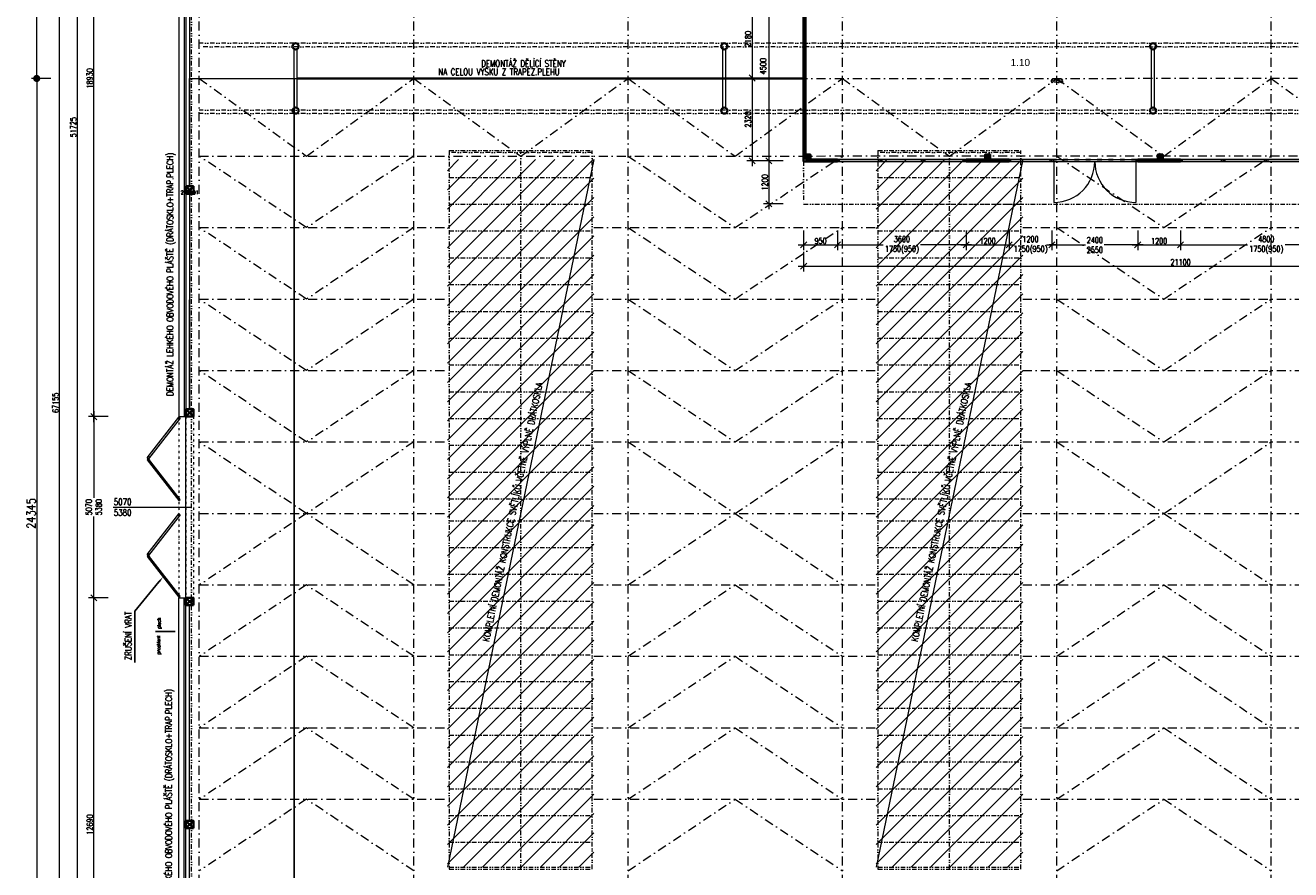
# Model space of a CAD drawing. Header units: millimetres. Extents: x -485339 to 350584, y -1189936 to 0.
# Tile 255 of 256: x -144751 to -109332, y -614408 to -590777. Entities that reach past the tile are written whole.
import ezdxf
from ezdxf import colors
from ezdxf.entities.mleader import LeaderData, LeaderLine
from ezdxf.enums import TextEntityAlignment as Align
from ezdxf.math import Vec2, Vec3

# ---------------------------------------------------------------- set-up
doc = ezdxf.new("R2010")
doc.units = ezdxf.units.MM
doc.header["$LTSCALE"] = 10
for name, pattern in [('DASHDOT', [25.4, 12.7, -6.35, 0, -6.35]), ('DASHED', [19.05, 12.7, -6.35]), ('DĚLICÍ2', [15.875, 6.35, -3.175, 0, -3.175, 0, -3.175])]:
    doc.linetypes.add(name, pattern=pattern)
doc.layers.get('Defpoints').update_dxf_attribs({"color": 201})
for name, color, linetype, lineweight, true_color in [('BOUR_DVEŘE', 7, 'Continuous', 18, 0xdba400), ('BOUR_OBV.PLÁŠT', 7, 'Continuous', 18, 0xdba400), ('BOUR_ČÁRY_NAD', 7, 'DĚLICÍ2', 18, 0xdba400), ('BOUR_ČÁRY_OBRYS', 7, 'Continuous', 35, 0xdba400), ('BOUR_ČÁRY_PLNÉ', 7, 'Continuous', 18, 0xdba400), ('BOUR_ŠRAFY', 7, 'Continuous', 18, 0xdba400), ('BOURÁNÍ_POPIS', 7, 'Continuous', 18, 0xdba400)]:
    doc.layers.add(name, color=color, linetype=linetype, lineweight=lineweight, true_color=true_color)
for name, color, linetype, lineweight in [('St__otvory_dveře', 40, 'Continuous', 18), ('St_kóty', 132, 'Continuous', 18), ('St_lehký obvodový plášť', 152, 'Continuous', 18), ('St_otvory_okna', 40, 'Continuous', 18), ('St_plocha_místnosti', 250, 'Continuous', 18), ('St_sloupy_konstrukce haly', 5, 'Continuous', 35), ('St_sloupy_opláštění_půdorys', 25, 'Continuous', 35), ('St_čáry_nad', 250, 'DĚLICÍ2', 18), ('St_čáry_obrys', 5, 'Continuous', 35), ('St_čáry_osy', 250, 'DASHDOT', 18), ('St_čáry_plné', 250, 'Continuous', 18)]:
    doc.layers.add(name, color=color, linetype=linetype, lineweight=lineweight)
doc.layers.add('St_plocha_místn', color=140, linetype='Continuous', lineweight=18, plot=False)
doc.styles.add('Andy', font='arial.ttf')
doc.styles.get("Standard").update_dxf_attribs({"font": 'simplex.shx', "width": 0.8})
doc.linetypes.add('ZIGZAG', pattern='A,0.00254,-5.08,[131,ltypeshp.shx,S=5.08,R=0,X=-5.08,Y=0],-10.16,[131,ltypeshp.shx,S=5.08,R=180,X=5.08,Y=0],-5.08', length=20.32254)
doc.dimstyles.new('stavebníM100', dxfattribs={"dimtxt": 165, "dimasz": 170, "dimexe": 150, "dimexo": 100, "dimgap": 30, "dimtad": 1, "dimdec": 0, "dimtxsty": 'Standard', "dimblk": 'OBLIQUE', "dimcen": -2.5, "dimdle": 150, "dimclrd": 256, "dimclre": 256, "dimclrt": 256, "dimadec": 4, "dimazin": 0, "dimtfac": 1, "dimtdec": 0, "dimtmove": 2, "dimatfit": 3, "dimldrblk": 'OBLIQUE', "dimfxl": 400, "dimfxlon": 1, "dimlwd": -1, "dimlwe": -1, "dimarcsym": 0})
doc.dimstyles.new('stavebníM100_modul', dxfattribs={"dimtxt": 250, "dimasz": 200, "dimexe": 150, "dimexo": 100, "dimgap": 30, "dimtad": 1, "dimdec": 0, "dimtxsty": 'Standard', "dimblk": 'DOT', "dimcen": -2.5, "dimdle": 150, "dimclrd": 256, "dimclre": 256, "dimclrt": 256, "dimadec": 4, "dimazin": 0, "dimtfac": 1, "dimtdec": 0, "dimtmove": 2, "dimatfit": 3, "dimldrblk": 'OBLIQUE', "dimfxl": 400, "dimfxlon": 1, "dimlwd": -1, "dimlwe": -1, "dimarcsym": 0})

# ---------------------------------------------------------------- blocks, each defined once
blk = doc.blocks.new('G$C0F2906C7')
at = {"layer": 'St_sloupy_opláštění_půdorys', "ltscale": 2}
blk.add_lwpolyline([(-105, -105), (105, -105), (105, 105), (-105, 105)], close=True, dxfattribs=at)
for points in [[(-105, 105), (105, -105)], [(105, 105), (-105, -105)]]:
    blk.add_lwpolyline(points, dxfattribs=at)
blk = doc.blocks.new('G$CD8A98CDB')
at = {"layer": 'St_sloupy_konstrukce haly', "color": 250, "lineweight": 18, "ltscale": 2}
for points in [[(-825, 0), (825, 0)], [(-825, -80), (825, -80)]]:
    blk.add_lwpolyline(points, dxfattribs=at)
at = {"layer": 'St_sloupy_konstrukce haly', "ltscale": 2}
for centre in [(-900, -40), (900, -40)]:
    blk.add_circle(centre, 85, dxfattribs=at)
blk = doc.blocks.new('G$C7F8F446A')
at = {"layer": 'BOUR_ČÁRY_PLNÉ', "color": 0, "linetype": 'DĚLICÍ2', "ltscale": 2}
for p, q in [((0, 4050), (0, 50)), ((20000, 50), (20000, 4050))]:
    blk.add_line(p, q, dxfattribs=at)
for points in [[(695, 4050), (695, 50)], [(1445, 4050), (1445, 50)], [(2195, 4050), (2195, 50)], [(2945, 4050), (2945, 50)], [(3695, 4050), (3695, 50)], [(4445, 4050), (4445, 50)], [(5195, 4050), (5195, 50)], [(5945, 4050), (5945, 50)], [(6695, 4050), (6695, 50)], [(7445, 4050), (7445, 50)], [(8195, 4050), (8195, 50)], [(8945, 4050), (8945, 50)], [(9695, 4050), (9695, 50)], [(10305, 4050), (10305, 50)], [(11055, 4050), (11055, 50)], [(11805, 4050), (11805, 50)], [(12555, 4050), (12555, 50)], [(13305, 4050), (13305, 50)], [(14055, 4050), (14055, 50)], [(14805, 4050), (14805, 50)], [(15555, 4050), (15555, 50)], [(16305, 4050), (16305, 50)], [(17055, 4050), (17055, 50)], [(17805, 4050), (17805, 50)], [(18555, 4050), (18555, 50)], [(19305, 4050), (19305, 50)], [(-55, 2050), (20000, 2050)]]:
    blk.add_lwpolyline(points, dxfattribs=at)
at = {"layer": 'St_čáry_plné', "color": 0, "linetype": 'ByBlock', "ltscale": 2}
for p, q in [((20055, 4050), (-55, 4050)), ((-55, 50), (20055, 50))]:
    blk.add_line(p, q, dxfattribs=at)
for points in [[(-55, 4050), (-55, 50)], [(20055, 4050), (20055, 50)]]:
    blk.add_lwpolyline(points, dxfattribs=at)
blk = doc.blocks.new('*U3699')
at = {"layer": 'St_čáry_osy', "ltscale": 2}
blk.add_lwpolyline([(3000, 1000), (0, -1000), (-3000, 1000)], dxfattribs=at)
blk = doc.blocks.new('*U3700')
at = {"layer": 'Defpoints', "ltscale": 2}
for p in [(0, 0), (0, -2000), (0, -4000), (0, -6000), (0, -8000)]:
    blk.add_blockref('*U3699', p, dxfattribs=at)
blk = doc.blocks.new('*U3702')
at = {"layer": 'St_čáry_osy', "ltscale": 2}
blk.add_lwpolyline([(3000, 1000), (0, -1000), (-3000, 1000)], dxfattribs=at)
blk = doc.blocks.new('*U3701')
at = {"layer": 'Defpoints', "ltscale": 2}
for p in [(0, 0), (0, -2000), (0, -4000), (0, -6000), (0, -8000)]:
    blk.add_blockref('*U3702', p, dxfattribs=at)
blk = doc.blocks.new('*U3705')
at = {"layer": 'St_čáry_osy', "ltscale": 2}
blk.add_lwpolyline([(-3000, -1000), (-4, 1000), (3000, -1000)], dxfattribs=at)
blk = doc.blocks.new('*U3706')
at = {"layer": 'St_čáry_osy', "ltscale": 2}
for p in [(0, 8000), (12000, 8000), (0, 6000), (12000, 6000), (0, 4000), (12000, 4000), (0, 2000), (12000, 2000), (0, 0), (12000, 0)]:
    blk.add_blockref('*U3705', p, dxfattribs=at)
blk = doc.blocks.new('*U3708')
at = {"layer": 'St_čáry_osy', "ltscale": 2}
blk.add_lwpolyline([(-3000, -1000), (-4, 1000), (3000, -1000)], dxfattribs=at)
blk = doc.blocks.new('*U3707')
at = {"layer": 'St_čáry_osy', "ltscale": 2}
for p in [(0, 8000), (12000, 8000), (0, 6000), (12000, 6000), (0, 4000), (12000, 4000), (0, 2000), (12000, 2000), (0, 0), (12000, 0)]:
    blk.add_blockref('*U3708', p, dxfattribs=at)
blk = doc.blocks.new('*U3709')
at = {"layer": 'St_čáry_osy', "ltscale": 2}
for points in [[(-3950, 8000), (3950, 8000)], [(8050, 8000), (9058, 8000)], [(-3950, 6000), (3950, 6000)], [(8050, 6000), (9058, 6000)], [(-3950, 4000), (3950, 4000)], [(8050, 4000), (9058, 4000)], [(-3950, 2000), (3950, 2000)], [(8050, 2000), (9058, 2000)], [(-3950, 0), (3950, 0)], [(8050, 0), (9058, 0)], [(-3950, -2000), (3950, -2000)], [(8050, -2000), (9058, -2000)], [(-3950, -4000), (3950, -4000)], [(8050, -4000), (9058, -4000)], [(-3950, -6000), (3950, -6000)], [(8050, -6000), (9058, -6000)], [(-3950, -8000), (3950, -8000)], [(8050, -8000), (9058, -8000)]]:
    blk.add_lwpolyline(points, dxfattribs=at)
blk = doc.blocks.new('*U3710')
at = {"layer": 'St_čáry_osy', "ltscale": 2}
for p in [(0, 0), (12000, 0)]:
    blk.add_blockref('*U3709', p, dxfattribs=at)
blk = doc.blocks.new('G$C325A9F68')
at = {"layer": 'St_otvory_okna', "ltscale": 2}
for points in [[(0, 0), (1200, 0), (1200, 50), (0, 50)], [(0, 0), (50, 0), (50, 50), (0, 50)], [(1200, 0), (1150, 0), (1150, 50), (1200, 50)]]:
    blk.add_lwpolyline(points, close=True, dxfattribs=at)
blk = doc.blocks.new('G$C19647512')
at = {"layer": 'St__otvory_dveře', "ltscale": 2}
for points in [[(0, -50), (50, -50), (50, 0), (0, 0)], [(2350, -50), (2400, -50), (2400, 0), (2350, 0)]]:
    blk.add_lwpolyline(points, close=True, dxfattribs=at)
at = {"layer": 'St__otvory_dveře', "linetype": 'DĚLICÍ2', "ltscale": 2}
for points in [[(2350, 0), (50, 0)], [(2350, -50), (50, -50)]]:
    blk.add_lwpolyline(points, dxfattribs=at)
at = {"layer": 'St__otvory_dveře', "ltscale": 2}
for points in [[(50, -50), (50, -1200)], [(2350, -50), (2350, -1200)]]:
    blk.add_lwpolyline(points, dxfattribs=at)
for centre, start, end in [((50, -50), 270, 0), ((2350, -50), 180, 270)]:
    blk.add_arc(centre, 1150, start, end, dxfattribs=at)
blk = doc.blocks.new('G$C2F820337')
at = {"layer": 'St_sloupy_opláštění_půdorys', "ltscale": 2}
blk.add_lwpolyline([(-70, -70), (70, -70), (70, 70), (-70, 70)], close=True, dxfattribs=at)
for points in [[(-70, 70), (70, -70)], [(70, 70), (-70, -70)]]:
    blk.add_lwpolyline(points, dxfattribs=at)
blk = doc.blocks.new('G$CB69B1554')
at = {"layer": 'St_otvory_okna', "ltscale": 2}
blk.add_lwpolyline([(5750, -4500), (5750, -4500), (5750, -4450), (5750, -4450)], close=True, dxfattribs=at)
blk.add_lwpolyline([(5750, -4500), (5750, -4500), (5750, -4450), (5750, -4450)], close=True, dxfattribs=at)
at = {"layer": 'St_čáry_nad', "ltscale": 2}
blk.add_lwpolyline([(0, -4500), (0, -5700), (21100, -5700), (22400, -5700), (22400, -3350), (21100, -3350)], dxfattribs=at)
at = {"layer": 'St_čáry_obrys', "ltscale": 2}
for points in [[(0, -4500), (0, 0)], [(50, -4450), (50, -50)], [(0, -4500), (950, -4500), (950, -4500), (950, -4450), (50, -4450)], [(950, -4450), (950, -4500)], [(4550, -4450), (5750, -4450)], [(4550, -4450), (4550, -4500)], [(4550, -4500), (5750, -4500)], [(5750, -4450), (5750, -4500)], [(9350, -4450), (10550, -4450)], [(9350, -4450), (9350, -4500)], [(9350, -4500), (10550, -4500)], [(10550, -4450), (10550, -4500)]]:
    blk.add_lwpolyline(points, dxfattribs=at)
at = {"layer": 'St__otvory_dveře', "ltscale": 2}
blk.add_blockref('G$C19647512', (6950, -4450), dxfattribs=at)
at = {"layer": 'St_otvory_okna', "ltscale": 2}
for p in [(950, -4500), (2150, -4500), (3350, -4500), (5750, -4500), (10550, -4500), (11750, -4500), (12950, -4500)]:
    blk.add_blockref('G$C325A9F68', p, dxfattribs=at)
at = {"layer": 'St_sloupy_opláštění_půdorys', "ltscale": 2}
for p in [(120, -4380), (5150, -4380), (9980, -4380)]:
    blk.add_blockref('G$C2F820337', p, dxfattribs=at)
blk = doc.blocks.new('G$CBBA53EB2')
at = {"layer": 'St__otvory_dveře', "color": 0, "ltscale": 2}
for points in [[(-2492, -50), (-1354, 833), (-1385, 872), (-2523, -10)], [(-1394, 802), (-1354, 833), (-1385, 872), (-1425, 841)], [(-217, -50), (-1354, 833), (-1324, 872), (-186, -10)], [(-1315, 802), (-1354, 833), (-1324, 872), (-1284, 841)], [(217, -50), (1354, 833), (1324, 872), (186, -10)], [(1315, 802), (1354, 833), (1324, 872), (1284, 841)], [(2492, -50), (1354, 833), (1385, 872), (2523, -10)], [(1394, 802), (1354, 833), (1385, 872), (1425, 841)], [(-2492, -50), (-2453, -19), (-2483, 20), (-2523, -10)], [(-217, -50), (-256, -19), (-226, 20), (-186, -10)], [(217, -50), (256, -19), (226, 20), (186, -10)], [(2492, -50), (2453, -19), (2483, 20), (2523, -10)]]:
    blk.add_lwpolyline(points, close=True, dxfattribs=at)
blk = doc.blocks.new('_OBLIQUE')
at = {"color": 0, "linetype": 'ByBlock'}
blk.add_line((-0.5, -0.5), (0.5, 0.5), dxfattribs=at)
blk = doc.blocks.new('*D4099')
at = {"layer": 'Defpoints', "color": 0}
for p in [(-142835, -606799), (-140255, -606799), (-140555, -619489)]:
    blk.add_point(p, dxfattribs=at)
at = {"layer": 'St_kóty'}
for p, q in [((-142835, -619639), (-142835, -606649)), ((-142435, -606799), (-142985, -606799)), ((-142435, -619489), (-142985, -619489))]:
    blk.add_line(p, q, dxfattribs=at)
at = {"layer": 'St_kóty', "linetype": 'ByBlock', "xscale": 170, "yscale": 170, "zscale": 170}
for p, rotation in [((-142835, -606799), 90), ((-142835, -619489), 270)]:
    blk.add_blockref('_OBLIQUE', p, dxfattribs=dict(at, rotation=rotation))
at = {"layer": 'St_kóty', "insert": (-142947, -613144), "char_height": 165, "attachment_point": 5, "rotation": 90}
blk.add_mtext('12690', dxfattribs=at)
blk = doc.blocks.new('*D4100')
at = {"layer": 'Defpoints', "color": 0}
for p in [(-142835, -601729), (-140255, -601729), (-140255, -606799)]:
    blk.add_point(p, dxfattribs=at)
at = {"layer": 'St_kóty'}
for p, q in [((-142435, -601729), (-142985, -601729)), ((-142835, -601579), (-142835, -604002)), ((-142835, -606949), (-142835, -604527)), ((-142435, -606799), (-142985, -606799))]:
    blk.add_line(p, q, dxfattribs=at)
at = {"layer": 'St_kóty', "linetype": 'ByBlock', "xscale": 170, "yscale": 170, "zscale": 170}
for p, rotation in [((-142835, -601729), 90), ((-142835, -606799), 270)]:
    blk.add_blockref('_OBLIQUE', p, dxfattribs=dict(at, rotation=rotation))
at = {"layer": 'St_kóty', "insert": (-142835, -604264), "char_height": 165, "attachment_point": 5, "rotation": 90}
blk.add_mtext('5070\\P5380', dxfattribs=at)
blk = doc.blocks.new('*D4101')
at = {"layer": 'Defpoints', "color": 0}
for p in [(-142835, -582799), (-140255, -582799), (-140255, -601729)]:
    blk.add_point(p, dxfattribs=at)
at = {"layer": 'St_kóty'}
for p, q in [((-142435, -582799), (-142985, -582799)), ((-142835, -601879), (-142835, -582649)), ((-142435, -601729), (-142985, -601729))]:
    blk.add_line(p, q, dxfattribs=at)
at = {"layer": 'St_kóty', "linetype": 'ByBlock', "xscale": 170, "yscale": 170, "zscale": 170}
for p, rotation in [((-142835, -582799), 90), ((-142835, -601729), 270)]:
    blk.add_blockref('_OBLIQUE', p, dxfattribs=dict(at, rotation=rotation))
at = {"layer": 'St_kóty', "insert": (-142947, -592264), "char_height": 165, "attachment_point": 5, "rotation": 90}
blk.add_mtext('18930', dxfattribs=at)
blk = doc.blocks.new('*D4105')
at = {"layer": 'Defpoints', "color": 0}
for p in [(-140455, -567764), (-143295, -619489), (-140555, -619489)]:
    blk.add_point(p, dxfattribs=at)
at = {"layer": 'St_kóty'}
for p, q in [((-142895, -567764), (-143445, -567764)), ((-143295, -567614), (-143295, -619639)), ((-142895, -619489), (-143445, -619489))]:
    blk.add_line(p, q, dxfattribs=at)
at = {"layer": 'St_kóty', "linetype": 'ByBlock', "xscale": 170, "yscale": 170, "zscale": 170}
for p, rotation in [((-143295, -567764), 90), ((-143295, -619489), 270)]:
    blk.add_blockref('_OBLIQUE', p, dxfattribs=dict(at, rotation=rotation))
at = {"layer": 'St_kóty', "insert": (-143407, -593627), "char_height": 165, "attachment_point": 5, "rotation": 90}
blk.add_mtext('51725', dxfattribs=at)
blk = doc.blocks.new('*D4107')
at = {"layer": 'Defpoints', "color": 0}
for p in [(-143791, -567764), (-140455, -567764), (-140555, -634919)]:
    blk.add_point(p, dxfattribs=at)
at = {"layer": 'St_kóty'}
for p, q in [((-143391, -567764), (-143941, -567764)), ((-143791, -635069), (-143791, -567614)), ((-143391, -634919), (-143941, -634919))]:
    blk.add_line(p, q, dxfattribs=at)
at = {"layer": 'St_kóty', "linetype": 'ByBlock', "xscale": 170, "yscale": 170, "zscale": 170}
for p, rotation in [((-143791, -567764), 90), ((-143791, -634919), 270)]:
    blk.add_blockref('_OBLIQUE', p, dxfattribs=dict(at, rotation=rotation))
at = {"layer": 'St_kóty', "insert": (-143904, -601342), "char_height": 165, "attachment_point": 5, "rotation": 90}
blk.add_mtext('67155', dxfattribs=at)
blk = doc.blocks.new('_Dot')
at = {"color": 0, "linetype": 'ByBlock', "lineweight": -2}
blk.add_line((-0.5, 0), (-1, 0), dxfattribs=at)
at = {"color": 0, "linetype": 'ByBlock', "const_width": 0.5}
blk.add_lwpolyline([(-0.25, 0, 1), (0.25, 0, 1)], format="xyb", close=True, dxfattribs=at)
blk = doc.blocks.new('*D4109')
at = {"layer": 'Defpoints', "color": 0}
for p in [(-144432, -567615), (-137148, -567615), (-137145, -592264)]:
    blk.add_point(p, dxfattribs=at)
at = {"layer": 'St_kóty'}
for p, q in [((-144032, -567615), (-144582, -567615)), ((-144432, -592064), (-144432, -567815)), ((-144032, -592264), (-144582, -592264))]:
    blk.add_line(p, q, dxfattribs=at)
at = {"layer": 'St_kóty', "linetype": 'ByBlock', "xscale": 200, "yscale": 200, "zscale": 200}
for p, rotation in [((-144432, -567615), 90), ((-144432, -592264), 270)]:
    blk.add_blockref('_Dot', p, dxfattribs=dict(at, rotation=rotation))
at = {"layer": 'St_kóty', "insert": (-144587, -579939), "char_height": 250, "attachment_point": 5, "rotation": 90}
blk.add_mtext('24650', dxfattribs=at)
blk = doc.blocks.new('*D4110')
at = {"layer": 'Defpoints', "color": 0}
for p in [(-137225, -592264), (-144432, -616609), (-137225, -616609)]:
    blk.add_point(p, dxfattribs=at)
at = {"layer": 'St_kóty'}
for p, q in [((-144032, -592264), (-144582, -592264)), ((-144432, -592464), (-144432, -616409)), ((-144032, -616609), (-144582, -616609))]:
    blk.add_line(p, q, dxfattribs=at)
at = {"layer": 'St_kóty', "linetype": 'ByBlock', "xscale": 200, "yscale": 200, "zscale": 200}
for p, rotation in [((-144432, -592264), 90), ((-144432, -616609), 270)]:
    blk.add_blockref('_Dot', p, dxfattribs=dict(at, rotation=rotation))
at = {"layer": 'St_kóty', "insert": (-144587, -604437), "char_height": 250, "attachment_point": 5, "rotation": 90}
blk.add_mtext('24345', dxfattribs=at)
blk = doc.blocks.new('*D4239')
at = {"layer": 'Defpoints', "color": 0}
for p in [(-122965, -590073), (-123939, -594573), (-122965, -594573)]:
    blk.add_point(p, dxfattribs=at)
at = {"layer": 'St_kóty'}
for p, q in [((-123539, -590073), (-124089, -590073)), ((-123939, -589923), (-123939, -594723)), ((-123539, -594573), (-124089, -594573))]:
    blk.add_line(p, q, dxfattribs=at)
at = {"layer": 'St_kóty', "linetype": 'ByBlock', "xscale": 170, "yscale": 170, "zscale": 170}
for p, rotation in [((-123939, -590073), 90), ((-123939, -594573), 270)]:
    blk.add_blockref('_OBLIQUE', p, dxfattribs=dict(at, rotation=rotation))
at = {"layer": 'St_kóty', "insert": (-124101, -591921), "char_height": 165, "attachment_point": 5, "rotation": 90}
blk.add_mtext('4500', dxfattribs=at)
blk = doc.blocks.new('*D4240')
at = {"layer": 'Defpoints', "color": 0}
for p in [(-122965, -590073), (-125225, -592252), (-124409, -592252)]:
    blk.add_point(p, dxfattribs=at)
at = {"layer": 'St_kóty'}
for p, q in [((-124009, -590073), (-124559, -590073)), ((-124409, -589923), (-124409, -592402)), ((-124809, -592252), (-124259, -592252))]:
    blk.add_line(p, q, dxfattribs=at)
at = {"layer": 'St_kóty', "linetype": 'ByBlock', "xscale": 170, "yscale": 170, "zscale": 170}
for p, rotation in [((-124409, -590073), 90), ((-124409, -592252), 270)]:
    blk.add_blockref('_OBLIQUE', p, dxfattribs=dict(at, rotation=rotation))
at = {"layer": 'St_kóty', "insert": (-124522, -591163), "char_height": 165, "attachment_point": 5, "rotation": 90}
blk.add_mtext('2180', dxfattribs=at)
blk = doc.blocks.new('*D4241')
at = {"layer": 'Defpoints', "color": 0}
for p in [(-125225, -592252), (-124409, -594573), (-122965, -594573)]:
    blk.add_point(p, dxfattribs=at)
at = {"layer": 'St_kóty'}
for p, q in [((-124409, -592102), (-124409, -594723)), ((-124809, -592252), (-124259, -592252)), ((-124009, -594573), (-124559, -594573))]:
    blk.add_line(p, q, dxfattribs=at)
at = {"layer": 'St_kóty', "linetype": 'ByBlock', "xscale": 170, "yscale": 170, "zscale": 170}
for p, rotation in [((-124409, -592252), 90), ((-124409, -594573), 270)]:
    blk.add_blockref('_OBLIQUE', p, dxfattribs=dict(at, rotation=rotation))
at = {"layer": 'St_kóty', "insert": (-124522, -593413), "char_height": 165, "attachment_point": 5, "rotation": 90}
blk.add_mtext('2320', dxfattribs=at)
blk = doc.blocks.new('*D4242')
at = {"layer": 'Defpoints', "color": 0}
for p in [(-122965, -594573), (-122015, -594573), (-122015, -596924)]:
    blk.add_point(p, dxfattribs=at)
at = {"layer": 'St_kóty'}
for p, q in [((-122965, -596524), (-122965, -597074)), ((-122015, -596524), (-122015, -597074)), ((-123115, -596924), (-121865, -596924))]:
    blk.add_line(p, q, dxfattribs=at)
at = {"layer": 'St_kóty', "linetype": 'ByBlock', "xscale": 170, "yscale": 170, "zscale": 170, "rotation": 180}
blk.add_blockref('_OBLIQUE', (-122965, -596924), dxfattribs=at)
at = {"layer": 'St_kóty', "linetype": 'ByBlock', "xscale": 170, "yscale": 170, "zscale": 170}
blk.add_blockref('_OBLIQUE', (-122015, -596924), dxfattribs=at)
at = {"layer": 'St_kóty', "insert": (-122490, -596812), "char_height": 165, "attachment_point": 5}
blk.add_mtext('950', dxfattribs=at)
blk = doc.blocks.new('*D4243')
at = {"layer": 'Defpoints', "color": 0}
for p in [(-122015, -594573), (-118415, -594548), (-118415, -596924)]:
    blk.add_point(p, dxfattribs=at)
at = {"layer": 'St_kóty'}
for p, q in [((-122015, -596524), (-122015, -597074)), ((-118415, -596524), (-118415, -597074)), ((-122165, -596924), (-120738, -596924)), ((-118265, -596924), (-119691, -596924))]:
    blk.add_line(p, q, dxfattribs=at)
at = {"layer": 'St_kóty', "linetype": 'ByBlock', "xscale": 170, "yscale": 170, "zscale": 170, "rotation": 180}
blk.add_blockref('_OBLIQUE', (-122015, -596924), dxfattribs=at)
at = {"layer": 'St_kóty', "linetype": 'ByBlock', "xscale": 170, "yscale": 170, "zscale": 170}
blk.add_blockref('_OBLIQUE', (-118415, -596924), dxfattribs=at)
at = {"layer": 'St_kóty', "insert": (-120215, -596924), "char_height": 165, "attachment_point": 5}
blk.add_mtext('3600\\P1750(950)', dxfattribs=at)
blk = doc.blocks.new('*D4244')
at = {"layer": 'Defpoints', "color": 0}
for p in [(-118415, -594548), (-117215, -594573), (-117215, -596924)]:
    blk.add_point(p, dxfattribs=at)
at = {"layer": 'St_kóty'}
for p, q in [((-118415, -596524), (-118415, -597074)), ((-117215, -596524), (-117215, -597074)), ((-118565, -596924), (-117065, -596924))]:
    blk.add_line(p, q, dxfattribs=at)
at = {"layer": 'St_kóty', "linetype": 'ByBlock', "xscale": 170, "yscale": 170, "zscale": 170, "rotation": 180}
blk.add_blockref('_OBLIQUE', (-118415, -596924), dxfattribs=at)
at = {"layer": 'St_kóty', "linetype": 'ByBlock', "xscale": 170, "yscale": 170, "zscale": 170}
blk.add_blockref('_OBLIQUE', (-117215, -596924), dxfattribs=at)
at = {"layer": 'St_kóty', "insert": (-117815, -596812), "char_height": 165, "attachment_point": 5}
blk.add_mtext('1200', dxfattribs=at)
blk = doc.blocks.new('*D4245')
at = {"layer": 'Defpoints', "color": 0}
for p in [(-117215, -594573), (-116015, -594548), (-116015, -596924)]:
    blk.add_point(p, dxfattribs=at)
at = {"layer": 'St_kóty'}
for p, q in [((-117215, -596524), (-117215, -597074)), ((-116015, -596524), (-116015, -597074)), ((-117365, -596924), (-117138, -596924)), ((-115865, -596924), (-116091, -596924))]:
    blk.add_line(p, q, dxfattribs=at)
at = {"layer": 'St_kóty', "linetype": 'ByBlock', "xscale": 170, "yscale": 170, "zscale": 170, "rotation": 180}
blk.add_blockref('_OBLIQUE', (-117215, -596924), dxfattribs=at)
at = {"layer": 'St_kóty', "linetype": 'ByBlock', "xscale": 170, "yscale": 170, "zscale": 170}
blk.add_blockref('_OBLIQUE', (-116015, -596924), dxfattribs=at)
at = {"layer": 'St_kóty', "insert": (-116615, -596924), "char_height": 165, "attachment_point": 5}
blk.add_mtext('1200\\P1750(950)', dxfattribs=at)
blk = doc.blocks.new('*D4246')
at = {"layer": 'Defpoints', "color": 0}
for p in [(-116015, -594548), (-113615, -594548), (-113615, -596924)]:
    blk.add_point(p, dxfattribs=at)
at = {"layer": 'St_kóty'}
for p, q in [((-116015, -596524), (-116015, -597074)), ((-113615, -596524), (-113615, -597074)), ((-116165, -596924), (-115077, -596924)), ((-113465, -596924), (-114552, -596924))]:
    blk.add_line(p, q, dxfattribs=at)
at = {"layer": 'St_kóty', "linetype": 'ByBlock', "xscale": 170, "yscale": 170, "zscale": 170, "rotation": 180}
blk.add_blockref('_OBLIQUE', (-116015, -596924), dxfattribs=at)
at = {"layer": 'St_kóty', "linetype": 'ByBlock', "xscale": 170, "yscale": 170, "zscale": 170}
blk.add_blockref('_OBLIQUE', (-113615, -596924), dxfattribs=at)
at = {"layer": 'St_kóty', "insert": (-114815, -596924), "char_height": 165, "attachment_point": 5}
blk.add_mtext('2400\\P2550', dxfattribs=at)
blk = doc.blocks.new('*D4247')
at = {"layer": 'Defpoints', "color": 0}
for p in [(-113615, -594548), (-112415, -594548), (-112415, -596924)]:
    blk.add_point(p, dxfattribs=at)
at = {"layer": 'St_kóty'}
for p, q in [((-113615, -596524), (-113615, -597074)), ((-112415, -596524), (-112415, -597074)), ((-113765, -596924), (-112265, -596924))]:
    blk.add_line(p, q, dxfattribs=at)
at = {"layer": 'St_kóty', "linetype": 'ByBlock', "xscale": 170, "yscale": 170, "zscale": 170, "rotation": 180}
blk.add_blockref('_OBLIQUE', (-113615, -596924), dxfattribs=at)
at = {"layer": 'St_kóty', "linetype": 'ByBlock', "xscale": 170, "yscale": 170, "zscale": 170}
blk.add_blockref('_OBLIQUE', (-112415, -596924), dxfattribs=at)
at = {"layer": 'St_kóty', "insert": (-113015, -596812), "char_height": 165, "attachment_point": 5}
blk.add_mtext('1200', dxfattribs=at)
blk = doc.blocks.new('*D4248')
at = {"layer": 'Defpoints', "color": 0}
for p in [(-112415, -594548), (-107615, -594548), (-107615, -596924)]:
    blk.add_point(p, dxfattribs=at)
at = {"layer": 'St_kóty'}
for p, q in [((-112415, -596524), (-112415, -597074)), ((-107615, -596524), (-107615, -597074)), ((-112565, -596924), (-110538, -596924)), ((-107465, -596924), (-109491, -596924))]:
    blk.add_line(p, q, dxfattribs=at)
at = {"layer": 'St_kóty', "linetype": 'ByBlock', "xscale": 170, "yscale": 170, "zscale": 170, "rotation": 180}
blk.add_blockref('_OBLIQUE', (-112415, -596924), dxfattribs=at)
at = {"layer": 'St_kóty', "linetype": 'ByBlock', "xscale": 170, "yscale": 170, "zscale": 170}
blk.add_blockref('_OBLIQUE', (-107615, -596924), dxfattribs=at)
at = {"layer": 'St_kóty', "insert": (-110015, -596924), "char_height": 165, "attachment_point": 5}
blk.add_mtext('4800\\P1750(950)', dxfattribs=at)
blk = doc.blocks.new('*D4253')
at = {"layer": 'Defpoints', "color": 0}
for p in [(-122965, -594573), (-101865, -594573), (-101865, -597518)]:
    blk.add_point(p, dxfattribs=at)
at = {"layer": 'St_kóty'}
for p, q in [((-122965, -597118), (-122965, -597668)), ((-101865, -597118), (-101865, -597668)), ((-123115, -597518), (-101715, -597518))]:
    blk.add_line(p, q, dxfattribs=at)
at = {"layer": 'St_kóty', "linetype": 'ByBlock', "xscale": 170, "yscale": 170, "zscale": 170, "rotation": 180}
blk.add_blockref('_OBLIQUE', (-122965, -597518), dxfattribs=at)
at = {"layer": 'St_kóty', "linetype": 'ByBlock', "xscale": 170, "yscale": 170, "zscale": 170}
blk.add_blockref('_OBLIQUE', (-101865, -597518), dxfattribs=at)
at = {"layer": 'St_kóty', "insert": (-112415, -597406), "char_height": 165, "attachment_point": 5}
blk.add_mtext('21100', dxfattribs=at)
blk = doc.blocks.new('*D4256')
at = {"layer": 'Defpoints', "color": 0}
for p in [(-122965, -594573), (-123939, -595773), (-122965, -595773)]:
    blk.add_point(p, dxfattribs=at)
at = {"layer": 'St_kóty'}
for p, q in [((-123539, -594573), (-124089, -594573)), ((-123939, -594423), (-123939, -595923)), ((-123539, -595773), (-124089, -595773))]:
    blk.add_line(p, q, dxfattribs=at)
at = {"layer": 'St_kóty', "linetype": 'ByBlock', "xscale": 170, "yscale": 170, "zscale": 170}
for p, rotation in [((-123939, -594573), 90), ((-123939, -595773), 270)]:
    blk.add_blockref('_OBLIQUE', p, dxfattribs=dict(at, rotation=rotation))
at = {"layer": 'St_kóty', "insert": (-124051, -595173), "char_height": 165, "attachment_point": 5, "rotation": 90}
blk.add_mtext('1200', dxfattribs=at)

msp = doc.modelspace()

# ---------------------------------------------------------------- hatches: boundary and pattern name
at = {"layer": 'BOUR_ŠRAFY', "linetype": 'DASHED'}
h = msp.add_hatch(dxfattribs=at)
h.set_pattern_fill('ANSI31', color=256, scale=120)
h.set_pattern_definition([(45, (12000, 0), (-269.40768, 269.40768), [])])
h.paths.add_polyline_path([(-132934.2, -614336.7), (-128834.2, -614336.7), (-128834.2, -594536.7), (-132934.2, -594536.7)])
h = msp.add_hatch(dxfattribs=at)
h.set_pattern_fill('ANSI31', color=256, scale=120)
h.set_pattern_definition([(45, (24000, 0), (-269.40768, 269.40768), [])])
h.paths.add_polyline_path([(-120934.2, -614336.7), (-116834.2, -614336.7), (-116834.2, -594536.7), (-120934.2, -594536.7)])

# ---------------------------------------------------------------- linework, layer by layer
at = {"layer": 'BOUR_DVEŘE'}
msp.add_lwpolyline([(-142290.5, -604264.2), (-140099.9, -604264.2)], dxfattribs=at)
at = {"layer": 'BOUR_OBV.PLÁŠT'}
for points in [[(-140304.9, -591856.4), (-140304.9, -601729.2)], [(-140254.9, -591856.4), (-140254.9, -601729.2)], [(-140304.9, -619489.2), (-140304.9, -606799.2)], [(-140254.9, -619489.2), (-140254.9, -606799.2)]]:
    msp.add_lwpolyline(points, dxfattribs=at)
at = {"layer": 'BOUR_ČÁRY_OBRYS', "linetype": 'ZIGZAG', "lineweight": 35, "ltscale": 0.5}
msp.add_lwpolyline([(-122964.9, -592264.2), (-137144.9, -592264.2)], dxfattribs=at)
at = {"layer": 'BOURÁNÍ_POPIS'}
for points in [[(-128834.2, -594536.7), (-132934.2, -614336.7)], [(-116834.2, -594536.7), (-120934.2, -614336.7)]]:
    msp.add_lwpolyline(points, dxfattribs=at)
at = {"layer": 'Defpoints', "ltscale": 2}
for points in [[(-137224.9, -616609.2), (-137224.9, -592264.2)], [(-141104.9, -607739.2), (-140554.9, -607739.2)]]:
    msp.add_lwpolyline(points, dxfattribs=at)
at = {"layer": 'St_lehký obvodový plášť'}
for points in [[(-140304.9, -582799.2), (-140304.9, -591856.4)], [(-140254.9, -582799.2), (-140254.9, -591856.4)]]:
    msp.add_lwpolyline(points, dxfattribs=at)
at = {"layer": 'St_plocha_místn'}
for points in [[(-140154.9, -589249.2), (-140154.5, -592264.2), (-122964.9, -592262), (-122964.9, -590072.8)], [(-140154.9, -616609.2), (-140154.9, -613249.2), (-140154.9, -613249.2), (-140154.9, -613249.2), (-140154.9, -613249.2), (-140044.9, -613249.2), (-140044.9, -613039.2), (-140044.9, -613039.2), (-140044.9, -613039.2), (-140154.9, -613039.2), (-140154.9, -613039.2), (-140154.9, -613039.2), (-140154.9, -613039.2), (-140154.9, -613039.2), (-140154.9, -613039.2), (-140154.9, -607009.2), (-140044.9, -607009.2), (-140044.9, -606799.2), (-140254.9, -606799.2), (-140254.9, -606799.2), (-140254.9, -601729.2), (-140044.9, -601729.2), (-140044.9, -601519.2), (-140149.9, -601519.2), (-140154.9, -601519.2), (-140154.9, -601519.2), (-140149.9, -595384.2), (-140154.9, -595489.2), (-140145, -595488.8), (-140145, -595489.2), (-140044.9, -595489.2), (-140044.9, -595489.2), (-140044.9, -595489.2), (-140044.9, -595279.2), (-140154.9, -595279.2), (-140154.9, -592264.2), (-122964.9, -592262), (-122964.9, -594584.6), (-101864.9, -594584.6)]]:
    msp.add_lwpolyline(points, dxfattribs=at)
msp.add_lwpolyline([(-122914.9, -594534.6), (-108839.9, -594534.6), (-108839.9, -590134.6), (-122914.9, -590134.6)], close=True, dxfattribs=at)
at = {"layer": 'St_čáry_nad', "ltscale": 2}
for points in [[(-140099.9, -619539.2), (-140099.9, -567764.4)], [(-43825.2, -591279.2), (-139879.9, -591279.2)], [(-46557.7, -591379.2), (-139879.9, -591379.2)], [(-43825.2, -593149.2), (-139879.9, -593149.2)], [(-43825.2, -593249.2), (-139879.9, -593249.2)]]:
    msp.add_lwpolyline(points, dxfattribs=at)
at = {"layer": 'St_čáry_nad'}
for points in [[(-140454.9, -601729.2), (-140454.9, -606799.2)], [(-140254.9, -601729.2), (-140254.9, -606799.2)], [(-140044.9, -601729.2), (-140044.9, -606799.2)]]:
    msp.add_lwpolyline(points, dxfattribs=at)
at = {"layer": 'St_čáry_osy', "ltscale": 2}
for points in [[(-139879.9, -634619.2), (-139879.9, -567627.2)], [(-133879.9, -634619.2), (-133879.9, -567627.2)], [(-127879.9, -634619.2), (-127879.9, -567627.2)], [(-121879.9, -634619.2), (-121879.9, -567627.2)], [(-115879.9, -634619.2), (-115879.9, -567627.2)], [(-109879.9, -634619.2), (-109879.9, -567627.2)], [(-139879.9, -592264.2), (-43825.2, -592251.4)], [(-139879.9, -592264.2), (-136879.9, -594436.7), (-133879.9, -592264.2)], [(-133879.9, -592264.2), (-130884.2, -594436.7), (-127879.9, -592264.2)], [(-127879.9, -592264.2), (-124884.2, -594436.7), (-121879.9, -592264.2)], [(-121879.9, -592264.2), (-118884.2, -594436.7), (-115879.9, -592264.2)], [(-115879.9, -592264.2), (-112884.2, -594436.7), (-109879.9, -592264.2)], [(-109879.9, -592264.2), (-106884.2, -594436.7), (-103879.9, -592264.2)], [(-139879.9, -594436.7), (-43825.2, -594423.9)], [(-139879.9, -596436.7), (-132934.2, -596436.7)], [(-139879.9, -598436.7), (-132934.2, -598436.7)], [(-139879.9, -600436.7), (-132934.2, -600436.7)], [(-139879.9, -602436.7), (-132934.2, -602436.7)], [(-139879.9, -604436.7), (-132934.2, -604436.7)], [(-139879.9, -606436.7), (-132934.2, -606436.7)], [(-139879.9, -608436.7), (-132934.2, -608436.7)], [(-139879.9, -610436.7), (-132934.2, -610436.7)], [(-139879.9, -612436.7), (-132934.2, -612436.7)]]:
    msp.add_lwpolyline(points, dxfattribs=at)
at = {"layer": 'St_čáry_plné', "ltscale": 2}
for points in [[(-140454.9, -582799.2), (-140454.9, -601729.2)], [(-140254.9, -582799.2), (-140254.9, -601539.2)], [(-140154.9, -589249.2), (-140154.9, -595279.2)], [(-140154.9, -595489.2), (-140154.9, -601519.2)], [(-140454.9, -601729.2), (-140254.9, -601729.2)], [(-140454.9, -619489.2), (-140454.9, -606799.2)], [(-140454.9, -606799.2), (-140254.9, -606799.2)], [(-140254.9, -619489.2), (-140254.9, -606989.2)], [(-140154.9, -613039.2), (-140154.9, -607009.2)], [(-140154.9, -619279.2), (-140154.9, -613249.2)]]:
    msp.add_lwpolyline(points, dxfattribs=at)

# ---------------------------------------------------------------- block references
at = {"layer": 'BOUR_DVEŘE', "ltscale": 2, "rotation": 90.00000000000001}
msp.add_blockref('G$CBBA53EB2', (-140465.4, -604262.2), dxfattribs=at)
at = {"layer": 'BOUR_ČÁRY_NAD', "ltscale": 2, "rotation": 90}
for p in [(-128834.2, -614336.7), (-116834.2, -614336.7)]:
    msp.add_blockref('G$C7F8F446A', p, dxfattribs=at)
at = {"layer": 'BOUR_ČÁRY_OBRYS', "linetype": 'ZIGZAG', "lineweight": 35, "ltscale": 0.5}
msp.add_blockref('G$CB69B1554', (-122964.9, -590084.6), dxfattribs=at)
at = {"layer": 'St_sloupy_konstrukce haly', "ltscale": 2, "rotation": 90}
for p in [(-137224.9, -592264.2), (-125224.9, -592264.2), (-113224.9, -592264.2)]:
    msp.add_blockref('G$CD8A98CDB', p, dxfattribs=at)
at = {"layer": 'St_sloupy_opláštění_půdorys', "ltscale": 2, "rotation": 90}
for p in [(-140149.9, -595384.2), (-140149.9, -601624.2), (-140149.9, -606904.2), (-140149.9, -613144.2)]:
    msp.add_blockref('G$C0F2906C7', p, dxfattribs=at)
at = {"layer": 'St_čáry_osy', "ltscale": 2}
for name, p in [('*U3700', (-136879.9, -595436.7)), ('*U3710', (-124884.2, -604436.7)), ('*U3706', (-124879.9, -613436.7))]:
    msp.add_blockref(name, p, dxfattribs=at)
at = {"layer": 'St_čáry_osy', "ltscale": 2, "xscale": -1, "rotation": 180}
for name, p in [('*U3707', (-124879.9, -595436.7)), ('*U3701', (-136879.9, -613436.7))]:
    msp.add_blockref(name, p, dxfattribs=at)

# ---------------------------------------------------------------- texts
at = {"layer": 'BOUR_DVEŘE', "insert": (-142026.6, -604264.2), "char_height": 180, "width": 1342.526, "attachment_point": 5}
msp.add_mtext('5070\\P5380', dxfattribs=at)
at = {"layer": 'BOURÁNÍ_POPIS', "width": 0.8}
for s, p in [('DEMONTÁŽ DĚLÍCÍ STĚNY ', (-131991.1, -591935.4)), ('NA CELOU VÝŠKU Z TRAPEZ.PLEHU', (-133190.6, -592169.5))]:
    msp.add_text(s, height=180, dxfattribs=at).set_placement(p)
for s, rotation, p in [('DEMONTÁŽ LEHKÉHO OBVODOVÉHO PLÁŠTĚ (DRÁTOSKLO+TRAP.PLECH)', 90, (-140608.9, -601149.4)), ('KOMPLETNÍ DEMONTÁŽ KONSTRUKCE SVĚTLÍKŮ VČETNĚ VÝPLNĚ DRÁTKOSKLA', 78.30106, (-131770.4, -608035.5)), ('KOMPLETNÍ DEMONTÁŽ KONSTRUKCE SVĚTLÍKŮ VČETNĚ VÝPLNĚ DRÁTKOSKLA', 78.30106, (-119770.4, -608035.5)), ('DEMONTÁŽ LEHKÉHO OBVODOVÉHO PLÁŠTĚ (DRÁTOSKLO+TRAP.PLECH)', 90, (-140646.8, -616160))]:
    msp.add_text(s, height=180, rotation=rotation, dxfattribs=at).set_placement(p)
at = {"layer": 'Defpoints', "ltscale": 2, "width": 0.8}
for s, p in [('plech', (-140960.1, -607664.1)), ('prosklení', (-140973.3, -608382.3))]:
    msp.add_text(s, height=100, rotation=90, dxfattribs=at).set_placement(p)
at = {"layer": 'St_plocha_místn', "width": 0.8}
for s, p in [('61.93', (-115877.4, -592334.6)), ('2155.01', (-140151.6, -595454.2)), ('2155.01', (-140151.6, -595454.2)), ('2155.01', (-140151.6, -595454.2)), ('2155.01', (-140151.6, -595454.2))]:
    msp.add_text(s, height=100, dxfattribs=at).set_placement(p, align=Align.MIDDLE_CENTER)
at = {"layer": 'St_plocha_místnosti', "ltscale": 2, "style": 'Andy'}
msp.add_text('1.10', height=200, dxfattribs=at).set_placement((-117171.9, -591916.9))

# ---------------------------------------------------------------- dimensions: what is measured, and where the dimension line sits
at = {"layer": 'St_kóty'}
for base, p1, p2, dimstyle, picture, middle in [((-144431.9349, -567614.6713), (-137144.8823, -592264.236), (-137147.7395, -567614.6713), 'stavebníM100_modul', '*D4109', (-144586.9349, -579939.4537)), ((-143791.1, -567764.4), (-140554.9, -634919.2), (-140454.9, -567764.4), 'stavebníM100', '*D4107', (-143903.6, -601341.8)), ((-143295, -619489.2), (-140454.9, -567764.4), (-140554.9, -619489.2), 'stavebníM100', '*D4105', (-143407.5, -593626.8)), ((-142834.7, -582799.2), (-140254.9, -601729.2), (-140254.9, -582799.2), 'stavebníM100', '*D4101', (-142947.2, -592264.2)), ((-124409.4, -592252.5), (-122964.9, -590072.8), (-125224.9, -592252.5), 'stavebníM100', '*D4240', (-124521.9, -591162.6)), ((-144431.9, -616609.2), (-137224.9, -592263.9), (-137224.9, -616609.2), 'stavebníM100_modul', '*D4110', (-144586.9, -604436.6)), ((-124409.4, -594572.8), (-125224.9, -592252.5), (-122964.9, -594572.8), 'stavebníM100', '*D4241', (-124521.9, -593412.6)), ((-123938.6, -595772.8), (-122964.9, -594572.8), (-122964.9, -595772.8), 'stavebníM100', '*D4256', (-124051.1, -595172.8)), ((-142834.7, -606799.2), (-140554.9, -619489.2), (-140254.9, -606799.2), 'stavebníM100', '*D4099', (-142947.2, -613144.2))]:
    dim = msp.add_linear_dim(base=base, p1=p1, p2=p2, angle=90, dimstyle=dimstyle, dxfattribs=at)
    dim.commit()
    dim.dimension.update_dxf_attribs({"geometry": picture, "text_midpoint": middle})
dim = msp.add_linear_dim(base=(-123938.6, -594572.8), p1=(-122964.9, -590072.8), p2=(-122964.9, -594572.8), angle=90, dimstyle='stavebníM100', dxfattribs=at)
dim.commit()
dim.dimension.update_dxf_attribs({"geometry": '*D4239', "text_midpoint": (-124100.6, -591920.9), "dimtype": 160})
for base, p1, p2, picture, middle in [((-122014.9, -596924.5), (-122964.9, -594572.8), (-122014.9, -594572.8), '*D4242', (-122489.9, -596812)), ((-101864.9, -597518.4), (-122964.9, -594572.8), (-101864.9, -594572.8), '*D4253', (-112414.9, -597405.9)), ((-117214.9, -596924.5), (-118414.9, -594547.8), (-117214.9, -594572.8), '*D4244', (-117814.9, -596812)), ((-112414.9, -596924.5), (-113614.9, -594547.8), (-112414.9, -594547.8), '*D4247', (-113014.9, -596812))]:
    dim = msp.add_linear_dim(base=base, p1=p1, p2=p2, dimstyle='stavebníM100', dxfattribs=at)
    dim.commit()
    dim.dimension.update_dxf_attribs({"geometry": picture, "text_midpoint": middle})
for base, p1, p2, text, picture, middle in [((-118414.9, -596924.5), (-122014.9, -594572.8), (-118414.9, -594547.8), '<>\\P1750(950)', '*D4243', (-120214.9, -596924.5)), ((-116014.9, -596924.5), (-117214.9, -594572.8), (-116014.9, -594547.8), '<>\\P1750(950)', '*D4245', (-116614.9, -596924.5)), ((-113614.9, -596924.5), (-116014.9, -594547.8), (-113614.9, -594547.8), '<>\\P2550', '*D4246', (-114814.9, -596924.5)), ((-107614.9, -596924.5), (-112414.9, -594547.8), (-107614.9, -594547.8), '<>\\P1750(950)', '*D4248', (-110014.9, -596924.5))]:
    dim = msp.add_linear_dim(base=base, p1=p1, p2=p2, text=text, dimstyle='stavebníM100', override={"dimtxsty": 'Standard'}, dxfattribs=at)
    dim.commit()
    dim.dimension.update_dxf_attribs({"geometry": picture, "text_midpoint": middle, "dimtype": 160})
dim = msp.add_linear_dim(base=(-142834.7, -601729.2), p1=(-140254.9, -606799.2), p2=(-140254.9, -601729.2), angle=90, text='<>\\P5380', dimstyle='stavebníM100', override={"dimtxsty": 'Standard'}, dxfattribs=at)
dim.commit()
dim.dimension.update_dxf_attribs({"geometry": '*D4100', "text_midpoint": (-142834.7, -604264.2), "dimtype": 160})

# ---------------------------------------------------------------- leaders
at = {"layer": 'BOURÁNÍ_POPIS'}
ml = msp.add_multileader_mtext('Standard', dxfattribs=at)
ml.set_content('ZRUŠENÍ VRAT')
ml.set_leader_properties()
ml.build(insert=Vec2(0, 0))
ml.multileader.update_dxf_attribs({"text_left_attachment_type": 6, "text_right_attachment_type": 6, "arrow_head_size": 180})
ctx = ml.context
ctx.base_point, ctx.char_height, ctx.arrow_head_size, ctx.plane_origin, ctx.plane_x_axis, ctx.plane_y_axis = Vec3(-141682.5, -608748), 180, 180, Vec3(-142646.8, -606394.3), Vec3(0, 1), Vec3(-1, 0)
ctx.left_attachment, ctx.right_attachment, ctx.text_align_type = 6, 6, 2
notes = []
notes.append((ctx, [(0, (1, 1, 0), (-141682.5, -607172.6), (0, -1), 8, [(0, [(-140896.2, -606216.2)], 0, [])])]))
ctx.mtext.insert, ctx.mtext.text_direction, ctx.mtext.alignment, ctx.mtext.flow_direction = Vec3(-141960.2, -607182.6), Vec3(0, 1), 3, 5
for ctx, leaders in notes:
    for number, flags, end, landing, length, lines in leaders:
        leader = LeaderData()
        leader.index, (leader.has_last_leader_line, leader.has_dogleg_vector, leader.attachment_direction) = number, flags
        leader.last_leader_point, leader.dogleg_vector, leader.dogleg_length = Vec3(end), Vec3(landing), length
        for number, points, colour, breaks in lines:
            line = LeaderLine()
            line.index, line.vertices, line.color, line.breaks = number, Vec3.list(points), colors.encode_raw_color(colour), breaks
            leader.lines.append(line)
        ctx.leaders.append(leader)

doc.saveas('drawing.dxf')
